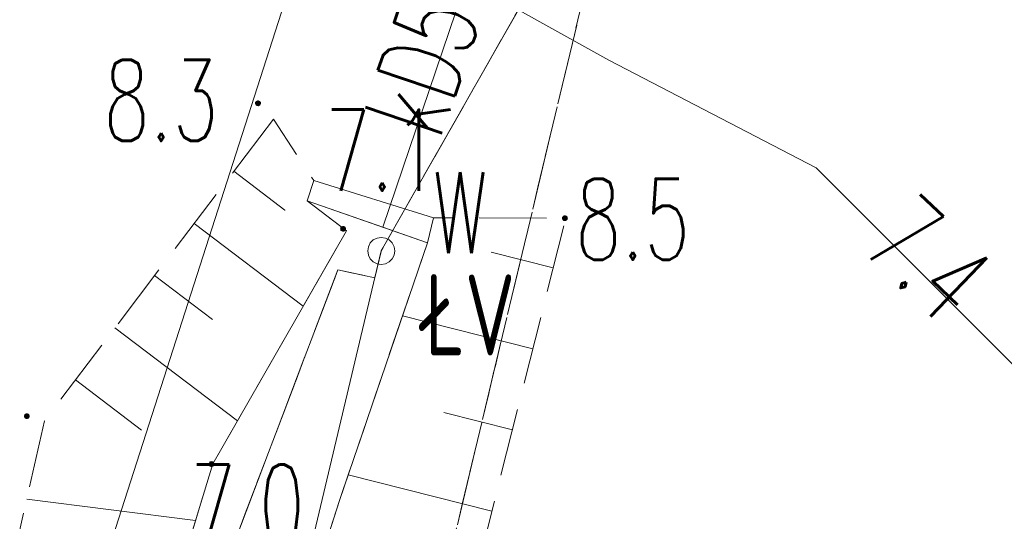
# Model space of a CAD drawing. Header units: millimetres. Extents: x -367306 to 168495, y -187323 to 82034.
# Tile 118 of 170: x -18962 to -759, y 21478 to 30751. Entities that reach past the tile are written whole.
import ezdxf

# ---------------------------------------------------------------- set-up
doc = ezdxf.new("R2010")
doc.units = ezdxf.units.MM
doc.header["$MEASUREMENT"] = 0
for name, pattern in [('L_0_03', [1000, 500, -500]), ('L_0_05', [1750, 1250, -500]), ('L_0_06', [2000, 1500, -500])]:
    doc.linetypes.add(name, pattern=pattern)
for name, color, linetype, lineweight in [('Nowe_EGDE_Nr_pióra__8', 7, 'Continuous', 13), ('Nowe_EGDE_Nr_pióra__9', 7, 'Continuous', 13), ('Nowe_EGKK_Nr_pióra__8', 7, 'Continuous', 13), ('Nowe_EGKK_Nr_pióra__9', 7, 'Continuous', 13), ('Nowe_EGKK_O_Nr_pióra__8', 7, 'Continuous', 13), ('Nowe_EGPG_Nr_pióra__8', 7, 'Continuous', 13), ('Nowe_EGPG_Nr_pióra__9', 7, 'Continuous', 13), ('Nowe_EGUG_Nr_pióra__8', 7, 'Continuous', 13), ('Nowe_EGUG_Nr_pióra__9', 7, 'Continuous', 13), ('Nowe_EGUG_O_Nr_pióra__8', 7, 'Continuous', 13), ('Nowe_GUPPRZ_O_Nr_pióra__8', 7, 'Continuous', 13), ('Nowe_OTDN_Nr_pióra__8', 7, 'Continuous', 13), ('Nowe_OTDN_Nr_pióra__9', 7, 'Continuous', 13), ('Nowe_OTRK_Nr_pióra__8', 7, 'Continuous', 13), ('Nowe_OTRK_Nr_pióra__9', 7, 'Continuous', 13), ('Nowe_OTRN_Nr_pióra__7', 7, 'Continuous', 13), ('Nowe_OTRN_Nr_pióra__8', 7, 'Continuous', 13), ('Nowe_OTRN_Nr_pióra__9', 7, 'Continuous', 13), ('Nowe_OTRN_O_Nr_pióra__8', 7, 'Continuous', 13), ('Nowe_OTWP_Nr_pióra__8', 7, 'Continuous', 13), ('Nowe_OTWP_Nr_pióra__9', 7, 'Continuous', 13), ('Nowe_SUEP_Nr_pióra__8', 7, 'Continuous', 13), ('Nowe_SUEP_Nr_pióra__9', 7, 'Continuous', 13), ('Nowe_SUKP_Nr_pióra__8', 7, 'Continuous', 13), ('Nowe_SUKP_Nr_pióra__9', 7, 'Continuous', 13), ('Nowe_SUKP_O_Nr_pióra__8', 7, 'Continuous', 13)]:
    doc.layers.add(name, color=color, linetype=linetype, lineweight=lineweight)
doc.styles.add('STYL_AUTOMATYCZNY_3', font='Simplex.shx')

msp = doc.modelspace()

# ---------------------------------------------------------------- hatches: boundary and pattern name
at = {"layer": 'Nowe_OTRN_Nr_pióra__7', "linetype": 'Continuous', "lineweight": 13}
for points in [[(-14601.1, 29205.4), (-14599.6, 29193.7), (-14595.1, 29182.9), (-14587.9, 29173.5), (-14578.6, 29166.4), (-14567.8, 29161.9), (-14556.1, 29160.4), (-14544.5, 29161.9), (-14533.6, 29166.4), (-14524.3, 29173.5), (-14517.1, 29182.9), (-14512.7, 29193.7), (-14511.1, 29205.4), (-14512.7, 29217), (-14517.1, 29227.9), (-14524.3, 29237.2), (-14533.6, 29244.3), (-14544.5, 29248.8), (-14556.1, 29250.4), (-14567.8, 29248.8), (-14578.6, 29244.3), (-14587.9, 29237.2), (-14595.1, 29227.9), (-14599.6, 29217)], [(-8926.9, 27080.6), (-8925.4, 27069), (-8920.9, 27058.1), (-8913.7, 27048.8), (-8904.4, 27041.6), (-8893.5, 27037.1), (-8881.9, 27035.6), (-8870.2, 27037.1), (-8859.4, 27041.6), (-8850.1, 27048.8), (-8842.9, 27058.1), (-8838.4, 27069), (-8836.9, 27080.6), (-8838.4, 27092.2), (-8842.9, 27103.1), (-8850.1, 27112.4), (-8859.4, 27119.6), (-8870.2, 27124.1), (-8881.9, 27125.6), (-8893.5, 27124.1), (-8904.4, 27119.6), (-8913.7, 27112.4), (-8920.9, 27103.1), (-8925.4, 27092.2)], [(-13029, 26884.1), (-13027.5, 26872.4), (-13023, 26861.6), (-13015.9, 26852.3), (-13006.5, 26845.1), (-12995.7, 26840.6), (-12984, 26839.1), (-12972.4, 26840.6), (-12961.5, 26845.1), (-12952.2, 26852.3), (-12945.1, 26861.6), (-12940.6, 26872.4), (-12939, 26884.1), (-12940.6, 26895.7), (-12945.1, 26906.6), (-12952.2, 26915.9), (-12961.5, 26923.1), (-12972.4, 26927.6), (-12984, 26929.1), (-12995.7, 26927.6), (-13006.5, 26923.1), (-13015.9, 26915.9), (-13023, 26906.6), (-13027.5, 26895.7)], [(-18875.2, 23420.6), (-18873.7, 23409), (-18869.2, 23398.1), (-18862, 23388.8), (-18852.7, 23381.6), (-18841.9, 23377.1), (-18830.2, 23375.6), (-18818.6, 23377.1), (-18807.7, 23381.6), (-18798.4, 23388.8), (-18791.2, 23398.1), (-18786.7, 23409), (-18785.2, 23420.6), (-18786.7, 23432.2), (-18791.2, 23443.1), (-18798.4, 23452.4), (-18807.7, 23459.6), (-18818.6, 23464.1), (-18830.2, 23465.6), (-18841.9, 23464.1), (-18852.7, 23459.6), (-18862, 23452.4), (-18869.2, 23443.1), (-18873.7, 23432.2)], [(-15460.9, 22536.3), (-15459.3, 22524.7), (-15454.8, 22513.8), (-15447.7, 22504.5), (-15438.4, 22497.3), (-15427.5, 22492.8), (-15415.9, 22491.3), (-15404.2, 22492.8), (-15393.4, 22497.3), (-15384, 22504.5), (-15376.9, 22513.8), (-15372.4, 22524.7), (-15370.9, 22536.3), (-15372.4, 22548), (-15376.9, 22558.8), (-15384, 22568.1), (-15393.4, 22575.3), (-15404.2, 22579.8), (-15415.9, 22581.3), (-15427.5, 22579.8), (-15438.4, 22575.3), (-15447.7, 22568.1), (-15454.8, 22558.8), (-15459.3, 22548)]]:
    msp.add_hatch(color=7, dxfattribs=at).paths.add_polyline_path(points)

# ---------------------------------------------------------------- linework, layer by layer
at = {"layer": 'Nowe_EGDE_Nr_pióra__8', "color": 7, "linetype": 'Continuous', "lineweight": 13}
msp.add_line((-12278.4, 26477), (-12278.3, 26477), dxfattribs=at)
msp.add_line((-12278.4, 26477), (-12278.3, 26477), dxfattribs=at)
at = {"layer": 'Nowe_EGDE_Nr_pióra__9', "color": 7, "linetype": 'Continuous', "lineweight": 13, "flags": 128}
msp.add_lwpolyline([(44331.6, -27593), (59791.6, 2597), (76491.6, -4103), (75171.6, 3647), (70471.6, 39997), (65251.6, 47097), (50221.6, 10987), (-7768.4, 34407), (-12278.4, 26477), (-17648.4, 3857), (15671.6, -9583)], close=True, dxfattribs=at)
for points in [[(-35518.4, -34473), (-22298.4, -1863), (-17648.4, 3857), (-12278.4, 26477), (-7768.4, 34407), (-6478.4, 39617), (-11288.4, 39717), (-24038.4, 67), (-32248.4, -2403), (-37968.4, -18833)], [(-24038.4, 67), (-11288.4, 39717)]]:
    msp.add_lwpolyline(points, dxfattribs=at)
at = {"layer": 'Nowe_EGKK_Nr_pióra__8', "color": 7, "linetype": 'Continuous', "lineweight": 13}
for p, q in [((-12278.4, 26477), (-12278.3, 26477)), ((-12278.4, 26477), (-12278.3, 26477)), ((-13078.4, 26127), (-13078.3, 26127)), ((-13078.4, 26127), (-13078.3, 26127)), ((-12397.1, 25976.7), (-12397.1, 25976.7)), ((-12397.1, 25976.7), (-12397.1, 25976.7))]:
    msp.add_line(p, q, dxfattribs=at)
at = {"layer": 'Nowe_EGKK_Nr_pióra__9', "color": 7, "linetype": 'L_0_06', "lineweight": 13, "flags": 128}
msp.add_lwpolyline([(-65928.4, -86443), (-46598.4, -55193), (-32708.1, -34185.8), (-25888.4, -18613), (-19538.4, -3963), (-15289, 2905.3), (-7768.4, 34407), (-6478.4, 39617), (-9198.5, 39673.5), (-11138.4, 31577), (-9490.8, 31378.4), (-12278.4, 26477), (-12397.1, 25976.7), (-13078.4, 26127), (-24358.4, -3553), (-29788.4, -3963), (-32958.4, -14253), (-43448.4, -33613), (-62598.4, -63213), (-70068.4, -74873), (-73378.4, -83263), (-74808.4, -87963), (-76058.4, -92933), (-76488.4, -97643), (-76148.4, -99903), (-74478.4, -105063), (-71748.4, -109473), (-68778.4, -112643), (-63278.4, -117253), (-36888.4, -133563), (-29028.4, -136863), (-23848.4, -137733), (-15768.4, -138533), (-6768.4, -139353), (-3598.4, -138483), (-438.4, -136613), (1879.8, -135034.1), (3281.6, -133823), (12911.6, -125533), (23321.6, -113373), (29441.6, -101683), (31601.6, -96903), (39431.6, -73863), (55391.6, -79203), (56561.6, -81483), (58691.6, -82183), (59421.6, -76943), (62241.6, -69543), (68811.6, -45163), (66821.6, -44573), (60191.6, -64873), (57641.6, -74443), (41611.6, -68353), (55048, -35268), (61231.6, -20173), (54061.6, -15833), (47506.2, -29866.6), (46621.6, -31733), (42301.6, -37993), (38441.6, -36363), (31721.6, -45713), (29651.6, -50493), (32131.6, -55673), (28631.6, -68213), (23091.6, -85543), (18891.6, -95613), (19151.6, -99663), (15641.6, -105623), (7471.6, -118773), (-568.4, -125543), (-4988.4, -128413), (-15438.4, -130493), (-41388.4, -119513), (-56468.4, -109643), (-64298.4, -99413)], close=True, dxfattribs=at)
for points in [[(-12278.4, 26477), (-9490.8, 31378.4)], [(-12397.1, 25976.7), (-12278.4, 26477)], [(-24358.4, -3553), (-13078.4, 26127)], [(-13078.4, 26127), (-12397.1, 25976.7)]]:
    msp.add_lwpolyline(points, dxfattribs=at)
at = {"layer": 'Nowe_EGPG_Nr_pióra__8', "color": 7, "linetype": 'Continuous', "lineweight": 13}
for p, q in [((-12480.6, 26623.9), (-12480.6, 26623.9)), ((-12425.3, 26679.2), (-12425.3, 26679.2)), ((-12355.6, 26714.7), (-12355.6, 26714.7)), ((-12278.4, 26727), (-12278.3, 26727)), ((-12201.1, 26714.7), (-12201.1, 26714.7)), ((-12131.4, 26679.2), (-12131.4, 26679.2)), ((-12076.1, 26623.9), (-12076.1, 26623.9)), ((-12528.4, 26477), (-12528.3, 26477)), ((-12516.1, 26554.2), (-12516.1, 26554.2)), ((-12516.1, 26399.7), (-12516.1, 26399.7)), ((-12040.6, 26554.2), (-12040.6, 26554.2)), ((-12040.6, 26399.7), (-12040.6, 26399.7)), ((-12028.4, 26477), (-12028.3, 26477)), ((-12480.6, 26330), (-12480.6, 26330)), ((-12425.3, 26274.7), (-12425.3, 26274.7)), ((-12355.6, 26239.2), (-12355.6, 26239.2)), ((-12278.4, 26227), (-12278.3, 26227)), ((-12201.1, 26239.2), (-12201.1, 26239.2)), ((-12131.4, 26274.7), (-12131.4, 26274.7)), ((-12076.1, 26330), (-12076.1, 26330))]:
    msp.add_line(p, q, dxfattribs=at)
at = {"layer": 'Nowe_EGPG_Nr_pióra__9', "color": 7, "linetype": 'Continuous', "lineweight": 13, "flags": 128}
msp.add_lwpolyline([(-12278.4, 26727), (-12201.1, 26714.7), (-12131.4, 26679.2), (-12076.1, 26623.9), (-12040.6, 26554.2), (-12028.4, 26477), (-12040.6, 26399.7), (-12076.1, 26330), (-12131.4, 26274.7), (-12201.1, 26239.2), (-12278.4, 26227), (-12355.6, 26239.2), (-12425.3, 26274.7), (-12480.6, 26330), (-12516.1, 26399.7), (-12528.4, 26477), (-12516.1, 26554.2), (-12480.6, 26623.9), (-12425.3, 26679.2), (-12355.6, 26714.7)], close=True, dxfattribs=at)
at = {"layer": 'Nowe_EGUG_Nr_pióra__8', "color": 7, "linetype": 'Continuous', "lineweight": 13}
for p, q in [((-12278.4, 26477), (-12278.3, 26477)), ((-12278.4, 26477), (-12278.3, 26477)), ((-13078.4, 26127), (-13078.3, 26127)), ((-13078.4, 26127), (-13078.3, 26127)), ((-12397.1, 25976.7), (-12397.1, 25976.7)), ((-12397.1, 25976.7), (-12397.1, 25976.7))]:
    msp.add_line(p, q, dxfattribs=at)
at = {"layer": 'Nowe_EGUG_Nr_pióra__9', "color": 7, "linetype": 'L_0_03', "lineweight": 13, "flags": 128}
for points in [[(50221.6, 10987), (65251.6, 47097), (62561.6, 48377), (58241.6, 49297), (48341.6, 49917), (33091.6, 49677), (19761.6, 48517), (7131.6, 45977), (-1038.4, 43667), (-6478.4, 39617), (-7768.4, 34407), (-15289, 2905.3), (15671.6, -9583), (33560.7, -20824.5), (35521.6, -17603), (48471.6, 5557)], [(-65928.4, -86443), (-46598.4, -55193), (-32708.1, -34185.8), (-25888.4, -18613), (-19538.4, -3963), (-15289, 2905.3), (-7768.4, 34407), (-6478.4, 39617), (-9198.5, 39673.5), (-11138.4, 31577), (-9490.8, 31378.4), (-12278.4, 26477), (-12397.1, 25976.7), (-13078.4, 26127), (-24358.4, -3553), (-29788.4, -3963), (-32958.4, -14253), (-43448.4, -33613), (-62598.4, -63213), (-70068.4, -74873), (-73378.4, -83263), (-74808.4, -87963), (-76058.4, -92933), (-76488.4, -97643), (-76148.4, -99903), (-74478.4, -105063), (-71748.4, -109473), (-68778.4, -112643), (-63278.4, -117253), (-36888.4, -133563), (-29028.4, -136863), (-23848.4, -137733), (-15768.4, -138533), (-6768.4, -139353), (-3598.4, -138483), (-438.4, -136613), (1879.8, -135034.1), (3281.6, -133823), (12911.6, -125533), (23321.6, -113373), (29441.6, -101683), (31601.6, -96903), (39431.6, -73863), (55391.6, -79203), (56561.6, -81483), (58691.6, -82183), (59421.6, -76943), (62241.6, -69543), (68811.6, -45163), (66821.6, -44573), (60191.6, -64873), (57641.6, -74443), (41611.6, -68353), (55048, -35268), (61231.6, -20173), (54061.6, -15833), (47506.2, -29866.6), (46621.6, -31733), (42301.6, -37993), (38441.6, -36363), (31721.6, -45713), (29651.6, -50493), (32131.6, -55673), (28631.6, -68213), (23091.6, -85543), (18891.6, -95613), (19151.6, -99663), (15641.6, -105623), (7471.6, -118773), (-568.4, -125543), (-4988.4, -128413), (-15438.4, -130493), (-41388.4, -119513), (-56468.4, -109643), (-64298.4, -99413)]]:
    msp.add_lwpolyline(points, close=True, dxfattribs=at)
for points in [[(-12278.4, 26477), (-9490.8, 31378.4)], [(-12397.1, 25976.7), (-12278.4, 26477)], [(-24358.4, -3553), (-13078.4, 26127)], [(-13078.4, 26127), (-12397.1, 25976.7)]]:
    msp.add_lwpolyline(points, dxfattribs=at)
at = {"layer": 'Nowe_OTDN_Nr_pióra__8', "color": 7, "linetype": 'Continuous', "lineweight": 13}
for p, q in [((-13525.9, 27776), (-13525.9, 27776)), ((-13644.3, 27401.5), (-13644.2, 27401.5)), ((-11312, 27086.9), (-11311.9, 27086.9)), ((-12249.1, 26913.3), (-12249.1, 26913.3)), ((-11422.2, 26624), (-11422.1, 26624))]:
    msp.add_line(p, q, dxfattribs=at)
at = {"layer": 'Nowe_OTDN_Nr_pióra__9', "color": 7, "linetype": 'Continuous', "lineweight": 13, "flags": 128}
msp.add_lwpolyline([(-13525.9, 27776), (-11312, 27086.9), (-11422.2, 26624), (-12249.1, 26913.3), (-13644.3, 27401.5)], close=True, dxfattribs=at)
at = {"layer": 'Nowe_OTRK_Nr_pióra__8', "color": 7, "linetype": 'Continuous', "lineweight": 13}
for p, q in [((-14269.4, 28911.3), (-14269.4, 28911.3)), ((-15001.6, 27947.7), (-15001.5, 27947.7)), ((-13525.9, 27776), (-13525.9, 27776)), ((-13644.3, 27401.5), (-13644.2, 27401.5)), ((-14057.1, 27230), (-14057, 27230)), ((-15734.4, 26983.4), (-15734.3, 26983.4)), ((-11312, 27086.9), (-11311.9, 27086.9)), ((-8866.4, 27080.9), (-8866.4, 27080.9)), ((-12919.1, 26849.5), (-12919, 26849.5)), ((-11422.2, 26624), (-11422.1, 26624)), ((-10245.5, 26454.8), (-10245.5, 26454.8)), ((-9097.5, 26165.1), (-9097.4, 26165.1)), ((-16467.1, 26019.1), (-16467.1, 26019.1)), ((-13720.6, 25453.2), (-13720.5, 25453.2)), ((-15397.8, 25206.6), (-15397.8, 25206.6)), ((-11883.9, 25273.7), (-11883.9, 25273.7)), ((-17199.9, 25054.8), (-17199.9, 25054.8)), ((-9475.7, 24666), (-9475.7, 24666)), ((-17932.7, 24090.4), (-17932.6, 24090.4)), ((-11119.9, 23486.3), (-11119.9, 23486.3)), ((-18501, 23342.5), (-18500.9, 23342.5)), ((-14936.5, 23334.9), (-14936.5, 23334.9)), ((-16709.7, 23161.1), (-16709.6, 23161.1)), ((-9854, 23166.9), (-9853.9, 23166.9)), ((-15393.3, 22539.2), (-15393.2, 22539.2)), ((-12887.8, 22337.9), (-12887.8, 22337.9)), ((-18832.2, 21889.9), (-18832.1, 21889.9)), ((-13050.9, 21860.9), (-13050.9, 21860.9)), ((-10232.2, 21667.8), (-10232.2, 21667.8)), ((-15712.1, 21489.7), (-15712, 21489.7))]:
    msp.add_line(p, q, dxfattribs=at)
at = {"layer": 'Nowe_OTRK_Nr_pióra__9', "color": 7, "linetype": 'L_0_05', "lineweight": 13, "flags": 128}
for points in [[(-14269.4, 28911.3), (-18501, 23342.5), (-22038.4, 7827), (-20538.4, 7457), (-17570.9, 15237), (-16380.9, 19288), (-15393.3, 22539.2), (-12919.1, 26849.5), (-13644.3, 27401.5), (-13525.9, 27776)], [(-13725.3, 8821.1), (-10327.5, 21290.2), (-8866.4, 27080.9), (-11312, 27086.9), (-11422.2, 26624), (-13050.9, 21860.9), (-14288.2, 18010.9), (-17118.4, 7157), (-14448.4, 6657)]]:
    msp.add_lwpolyline(points, close=True, dxfattribs=at)
at = {"layer": 'Nowe_OTRK_Nr_pióra__9', "color": 7, "linetype": 'Continuous', "lineweight": 13, "flags": 128}
for points in [[(-15001.6, 27947.7), (-14057.1, 27230)], [(-15734.4, 26983.4), (-13720.6, 25453.2)], [(-9097.5, 26165.1), (-10245.5, 26454.8)], [(-16467.1, 26019.1), (-15397.8, 25206.6)], [(-9475.7, 24666), (-11883.9, 25273.7)], [(-17199.9, 25054.8), (-14936.5, 23334.9)], [(-17932.7, 24090.4), (-16709.7, 23161.1)], [(-9854, 23166.9), (-11119.9, 23486.3)], [(-10232.2, 21667.8), (-12887.8, 22337.9)], [(-18832.2, 21889.9), (-15712.1, 21489.7)]]:
    msp.add_lwpolyline(points, dxfattribs=at)
at = {"layer": 'Nowe_OTRN_Nr_pióra__8', "color": 7, "linetype": 'Continuous', "lineweight": 13}
for p, q in [((-14601.1, 29205.4), (-14601.1, 29205.4)), ((-14599.6, 29217), (-14599.5, 29217)), ((-14599.6, 29193.7), (-14599.5, 29193.7)), ((-14595.1, 29227.9), (-14595, 29227.9)), ((-14595.1, 29182.9), (-14595, 29182.9)), ((-14587.9, 29237.2), (-14587.9, 29237.2)), ((-14587.9, 29173.5), (-14587.9, 29173.5)), ((-14578.6, 29244.3), (-14578.6, 29244.3)), ((-14578.6, 29166.4), (-14578.6, 29166.4)), ((-14567.8, 29248.8), (-14567.7, 29248.8)), ((-14567.8, 29161.9), (-14567.7, 29161.9)), ((-14556.1, 29250.4), (-14556.1, 29250.4)), ((-14556.1, 29160.4), (-14556.1, 29160.4)), ((-14544.5, 29248.8), (-14544.4, 29248.8)), ((-14544.5, 29161.9), (-14544.4, 29161.9)), ((-14533.6, 29244.3), (-14533.6, 29244.3)), ((-14533.6, 29166.4), (-14533.6, 29166.4)), ((-14524.3, 29237.2), (-14524.2, 29237.2)), ((-14524.3, 29173.5), (-14524.2, 29173.5)), ((-14517.1, 29227.9), (-14517.1, 29227.9)), ((-14517.1, 29182.9), (-14517.1, 29182.9)), ((-14512.7, 29217), (-14512.6, 29217)), ((-14512.7, 29193.7), (-14512.6, 29193.7)), ((-14511.1, 29205.4), (-14511.1, 29205.4)), ((-8893.5, 27124.1), (-8893.5, 27124.1)), ((-8881.9, 27125.6), (-8881.8, 27125.6)), ((-8870.2, 27124.1), (-8870.2, 27124.1)), ((-8926.9, 27080.6), (-8926.8, 27080.6)), ((-8925.4, 27092.2), (-8925.3, 27092.2)), ((-8925.4, 27069), (-8925.3, 27069)), ((-8920.9, 27103.1), (-8920.8, 27103.1)), ((-8920.9, 27058.1), (-8920.8, 27058.1)), ((-8913.7, 27112.4), (-8913.7, 27112.4)), ((-8913.7, 27048.8), (-8913.7, 27048.8)), ((-8904.4, 27119.6), (-8904.3, 27119.6)), ((-8904.4, 27041.6), (-8904.3, 27041.6)), ((-8893.5, 27037.1), (-8893.5, 27037.1)), ((-8881.9, 27035.6), (-8881.8, 27035.6)), ((-8870.2, 27037.1), (-8870.2, 27037.1)), ((-8859.4, 27119.6), (-8859.3, 27119.6)), ((-8859.4, 27041.6), (-8859.3, 27041.6)), ((-8850.1, 27112.4), (-8850, 27112.4)), ((-8850.1, 27048.8), (-8850, 27048.8)), ((-8842.9, 27103.1), (-8842.9, 27103.1)), ((-8842.9, 27058.1), (-8842.9, 27058.1)), ((-8838.4, 27092.2), (-8838.4, 27092.2)), ((-8838.4, 27069), (-8838.4, 27069)), ((-8836.9, 27080.6), (-8836.8, 27080.6)), ((-13029, 26884.1), (-13029, 26884.1)), ((-13027.5, 26895.7), (-13027.5, 26895.7)), ((-13027.5, 26872.4), (-13027.5, 26872.4)), ((-13023, 26906.6), (-13023, 26906.6)), ((-13023, 26861.6), (-13023, 26861.6)), ((-13015.9, 26915.9), (-13015.8, 26915.9)), ((-13015.9, 26852.3), (-13015.8, 26852.3)), ((-13006.5, 26923.1), (-13006.5, 26923.1)), ((-13006.5, 26845.1), (-13006.5, 26845.1)), ((-12995.7, 26927.6), (-12995.6, 26927.6)), ((-12995.7, 26840.6), (-12995.6, 26840.6)), ((-12984, 26929.1), (-12984, 26929.1)), ((-12984, 26839.1), (-12984, 26839.1)), ((-12972.4, 26927.6), (-12972.3, 26927.6)), ((-12972.4, 26840.6), (-12972.3, 26840.6)), ((-12961.5, 26923.1), (-12961.5, 26923.1)), ((-12961.5, 26845.1), (-12961.5, 26845.1)), ((-12952.2, 26915.9), (-12952.2, 26915.9)), ((-12952.2, 26852.3), (-12952.2, 26852.3)), ((-12945.1, 26906.6), (-12945, 26906.6)), ((-12945.1, 26861.6), (-12945, 26861.6)), ((-12940.6, 26895.7), (-12940.5, 26895.7)), ((-12940.6, 26872.4), (-12940.5, 26872.4)), ((-12939, 26884.1), (-12939, 26884.1)), ((-18875.2, 23420.6), (-18875.2, 23420.6)), ((-18873.7, 23432.2), (-18873.6, 23432.2)), ((-18873.7, 23409), (-18873.6, 23409)), ((-18869.2, 23443.1), (-18869.1, 23443.1)), ((-18869.2, 23398.1), (-18869.1, 23398.1)), ((-18862, 23452.4), (-18862, 23452.4)), ((-18862, 23388.8), (-18862, 23388.8)), ((-18852.7, 23459.6), (-18852.7, 23459.6)), ((-18852.7, 23381.6), (-18852.7, 23381.6)), ((-18841.9, 23464.1), (-18841.8, 23464.1)), ((-18841.9, 23377.1), (-18841.8, 23377.1)), ((-18830.2, 23465.6), (-18830.2, 23465.6)), ((-18830.2, 23375.6), (-18830.2, 23375.6)), ((-18818.6, 23464.1), (-18818.5, 23464.1)), ((-18818.6, 23377.1), (-18818.5, 23377.1)), ((-18807.7, 23459.6), (-18807.7, 23459.6)), ((-18807.7, 23381.6), (-18807.7, 23381.6)), ((-18798.4, 23452.4), (-18798.3, 23452.4)), ((-18798.4, 23388.8), (-18798.3, 23388.8)), ((-18791.2, 23443.1), (-18791.2, 23443.1)), ((-18791.2, 23398.1), (-18791.2, 23398.1)), ((-18786.7, 23432.2), (-18786.7, 23432.2)), ((-18786.7, 23409), (-18786.7, 23409)), ((-18785.2, 23420.6), (-18785.2, 23420.6)), ((-15438.4, 22575.3), (-15438.3, 22575.3)), ((-15427.5, 22579.8), (-15427.4, 22579.8)), ((-15415.9, 22581.3), (-15415.8, 22581.3)), ((-15404.2, 22579.8), (-15404.2, 22579.8)), ((-15393.4, 22575.3), (-15393.3, 22575.3)), ((-15460.9, 22536.3), (-15460.8, 22536.3)), ((-15459.3, 22548), (-15459.3, 22548)), ((-15459.3, 22524.7), (-15459.3, 22524.7)), ((-15454.8, 22558.8), (-15454.8, 22558.8)), ((-15454.8, 22513.8), (-15454.8, 22513.8)), ((-15447.7, 22568.1), (-15447.6, 22568.1)), ((-15447.7, 22504.5), (-15447.6, 22504.5)), ((-15438.4, 22497.3), (-15438.3, 22497.3)), ((-15427.5, 22492.8), (-15427.4, 22492.8)), ((-15415.9, 22491.3), (-15415.8, 22491.3)), ((-15404.2, 22492.8), (-15404.2, 22492.8)), ((-15393.4, 22497.3), (-15393.3, 22497.3)), ((-15384, 22568.1), (-15384, 22568.1)), ((-15384, 22504.5), (-15384, 22504.5)), ((-15376.9, 22558.8), (-15376.8, 22558.8)), ((-15376.9, 22513.8), (-15376.8, 22513.8)), ((-15372.4, 22548), (-15372.3, 22548)), ((-15372.4, 22524.7), (-15372.3, 22524.7)), ((-15370.9, 22536.3), (-15370.8, 22536.3))]:
    msp.add_line(p, q, dxfattribs=at)
at = {"layer": 'Nowe_OTRN_Nr_pióra__9', "color": 7, "linetype": 'Continuous', "lineweight": 13, "flags": 128}
for points in [[(-14601.1, 29205.4), (-14599.6, 29193.7), (-14595.1, 29182.9), (-14587.9, 29173.5), (-14578.6, 29166.4), (-14567.8, 29161.9), (-14556.1, 29160.4), (-14544.5, 29161.9), (-14533.6, 29166.4), (-14524.3, 29173.5), (-14517.1, 29182.9), (-14512.7, 29193.7), (-14511.1, 29205.4), (-14512.7, 29217), (-14517.1, 29227.9), (-14524.3, 29237.2), (-14533.6, 29244.3), (-14544.5, 29248.8), (-14556.1, 29250.4), (-14567.8, 29248.8), (-14578.6, 29244.3), (-14587.9, 29237.2), (-14595.1, 29227.9), (-14599.6, 29217)], [(-8926.9, 27080.6), (-8925.4, 27069), (-8920.9, 27058.1), (-8913.7, 27048.8), (-8904.4, 27041.6), (-8893.5, 27037.1), (-8881.9, 27035.6), (-8870.2, 27037.1), (-8859.4, 27041.6), (-8850.1, 27048.8), (-8842.9, 27058.1), (-8838.4, 27069), (-8836.9, 27080.6), (-8838.4, 27092.2), (-8842.9, 27103.1), (-8850.1, 27112.4), (-8859.4, 27119.6), (-8870.2, 27124.1), (-8881.9, 27125.6), (-8893.5, 27124.1), (-8904.4, 27119.6), (-8913.7, 27112.4), (-8920.9, 27103.1), (-8925.4, 27092.2)], [(-13029, 26884.1), (-13027.5, 26872.4), (-13023, 26861.6), (-13015.9, 26852.3), (-13006.5, 26845.1), (-12995.7, 26840.6), (-12984, 26839.1), (-12972.4, 26840.6), (-12961.5, 26845.1), (-12952.2, 26852.3), (-12945.1, 26861.6), (-12940.6, 26872.4), (-12939, 26884.1), (-12940.6, 26895.7), (-12945.1, 26906.6), (-12952.2, 26915.9), (-12961.5, 26923.1), (-12972.4, 26927.6), (-12984, 26929.1), (-12995.7, 26927.6), (-13006.5, 26923.1), (-13015.9, 26915.9), (-13023, 26906.6), (-13027.5, 26895.7)], [(-18875.2, 23420.6), (-18873.7, 23409), (-18869.2, 23398.1), (-18862, 23388.8), (-18852.7, 23381.6), (-18841.9, 23377.1), (-18830.2, 23375.6), (-18818.6, 23377.1), (-18807.7, 23381.6), (-18798.4, 23388.8), (-18791.2, 23398.1), (-18786.7, 23409), (-18785.2, 23420.6), (-18786.7, 23432.2), (-18791.2, 23443.1), (-18798.4, 23452.4), (-18807.7, 23459.6), (-18818.6, 23464.1), (-18830.2, 23465.6), (-18841.9, 23464.1), (-18852.7, 23459.6), (-18862, 23452.4), (-18869.2, 23443.1), (-18873.7, 23432.2)], [(-15460.9, 22536.3), (-15459.3, 22524.7), (-15454.8, 22513.8), (-15447.7, 22504.5), (-15438.4, 22497.3), (-15427.5, 22492.8), (-15415.9, 22491.3), (-15404.2, 22492.8), (-15393.4, 22497.3), (-15384, 22504.5), (-15376.9, 22513.8), (-15372.4, 22524.7), (-15370.9, 22536.3), (-15372.4, 22548), (-15376.9, 22558.8), (-15384, 22568.1), (-15393.4, 22575.3), (-15404.2, 22579.8), (-15415.9, 22581.3), (-15427.5, 22579.8), (-15438.4, 22575.3), (-15447.7, 22568.1), (-15454.8, 22558.8), (-15459.3, 22548)]]:
    msp.add_lwpolyline(points, close=True, dxfattribs=at)
at = {"layer": 'Nowe_OTWP_Nr_pióra__8', "color": 7, "linetype": 'Continuous', "lineweight": 13}
for p, q in [((-13644.3, 27401.5), (-13644.2, 27401.5)), ((-12919.1, 26849.5), (-12919, 26849.5)), ((-11422.2, 26624), (-11422.1, 26624)), ((-15393.3, 22539.2), (-15393.2, 22539.2)), ((-13050.9, 21860.9), (-13050.9, 21860.9))]:
    msp.add_line(p, q, dxfattribs=at)
at = {"layer": 'Nowe_OTWP_Nr_pióra__9', "color": 7, "linetype": 'Continuous', "lineweight": 13, "flags": 128}
msp.add_lwpolyline([(-36918.4, -19863), (-31488.4, -6553), (-30438.4, -3983), (-25568.4, -1783), (-23218.4, 507), (-20538.4, 7457), (-17570.9, 15237), (-16380.9, 19288), (-15393.3, 22539.2), (-12919.1, 26849.5), (-13644.3, 27401.5), (-11422.2, 26624), (-13050.9, 21860.9), (-14288.2, 18010.9), (-17118.4, 7157), (-18848.4, -183), (-20188.4, -5073), (-13568.4, -14013)], dxfattribs=at)
at = {"layer": 'Nowe_SUEP_Nr_pióra__8', "color": 7, "linetype": 'Continuous', "lineweight": 13}
for p, q in [((-8070.8, 29999.8), (-8070.8, 29999.8)), ((-8070.8, 29999.8), (-8070.8, 29999.8)), ((-4236.7, 28011.8), (-4236.6, 28011.8)), ((-4236.7, 28011.8), (-4236.6, 28011.8))]:
    msp.add_line(p, q, dxfattribs=at)
at = {"layer": 'Nowe_SUEP_Nr_pióra__9', "color": 7, "linetype": 'Continuous', "lineweight": 13, "flags": 128}
msp.add_lwpolyline([(41841.6, 9547), (40360.6, 10888.7), (39755.6, 11517), (26375.9, 14006.8), (20368.3, 15059.6), (10525.2, 19205.3), (402.2, 23372.9), (-4236.7, 28011.8), (-8070.8, 29999.8), (-10721.5, 31480.4), (-13330.6, 33906.8)], dxfattribs=at)
msp.add_lwpolyline([(41841.6, 9547), (40360.6, 10888.7), (39755.6, 11517), (26375.9, 14006.8), (20368.3, 15059.6), (10525.2, 19205.3), (402.2, 23372.9), (-4236.7, 28011.8), (-8070.8, 29999.8), (-10721.5, 31480.4), (-13330.6, 33906.8)], dxfattribs=at)
at = {"layer": 'Nowe_SUKP_Nr_pióra__8', "color": 7, "linetype": 'Continuous', "lineweight": 13}
msp.add_line((-12249.1, 26913.3), (-12249.1, 26913.3), dxfattribs=at)
at = {"layer": 'Nowe_SUKP_Nr_pióra__9', "color": 7, "linetype": 'Continuous', "lineweight": 13, "flags": 128}
msp.add_lwpolyline([(-10165, 33068), (-12249.1, 26913.3)], dxfattribs=at)

# ---------------------------------------------------------------- texts
at = {"layer": 'Nowe_EGKK_O_Nr_pióra__8', "color": 7, "linetype": 'Continuous', "lineweight": 13, "insert": (-11493.7, 24543.3), "char_height": 1500, "attachment_point": 7, "style": 'STYL_AUTOMATYCZNY_3'}
msp.add_mtext('\\A1;{\\W0.660000x;\\pql;\\FSimplex.shx;ŁV}', dxfattribs=at)
at = {"layer": 'Nowe_EGUG_O_Nr_pióra__8', "color": 7, "linetype": 'Continuous', "lineweight": 13, "insert": (-11330, 26432.7), "char_height": 1500, "attachment_point": 7, "style": 'STYL_AUTOMATYCZNY_3'}
msp.add_mtext('\\A1;{\\W0.660000x;\\pql;\\FSimplex.shx;W}', dxfattribs=at)
at = {"layer": 'Nowe_GUPPRZ_O_Nr_pióra__8', "color": 7, "linetype": 'Continuous', "lineweight": 13, "insert": (-3440.1, 26525.2), "char_height": 1500, "attachment_point": 7, "rotation": 316.3, "style": 'STYL_AUTOMATYCZNY_3'}
msp.add_mtext('\\A1;{\\W0.660000x;\\pql;\\FSimplex.shx;7.4}', dxfattribs=at)
at = {"layer": 'Nowe_OTRN_O_Nr_pióra__8', "color": 7, "linetype": 'Continuous', "lineweight": 13, "char_height": 1500, "attachment_point": 7, "style": 'STYL_AUTOMATYCZNY_3'}
for s, insert in [('\\A1;{\\W0.660000x;\\pql;\\FSimplex.shx;8.3}', (-17408.5, 28510.1)), ('\\A1;{\\W0.660000x;\\pql;\\FSimplex.shx;7.1}', (-13319.7, 27589.4)), ('\\A1;{\\W0.660000x;\\pql;\\FSimplex.shx;8.5}', (-8688.4, 26311.6)), ('\\A1;{\\W0.660000x;\\pql;\\FSimplex.shx;7.0}', (-15811.8, 21030.4))]:
    msp.add_mtext(s, dxfattribs=dict(at, insert=insert))
at = {"layer": 'Nowe_SUKP_O_Nr_pióra__8', "color": 7, "linetype": 'Continuous', "lineweight": 13, "insert": (-11204.6, 28490.7), "char_height": 1500, "attachment_point": 7, "rotation": 71.3, "style": 'STYL_AUTOMATYCZNY_3'}
msp.add_mtext('\\A1;{\\W0.660000x;\\pql;\\FSimplex.shx;kD500}', dxfattribs=at)

doc.saveas('drawing.dxf')
